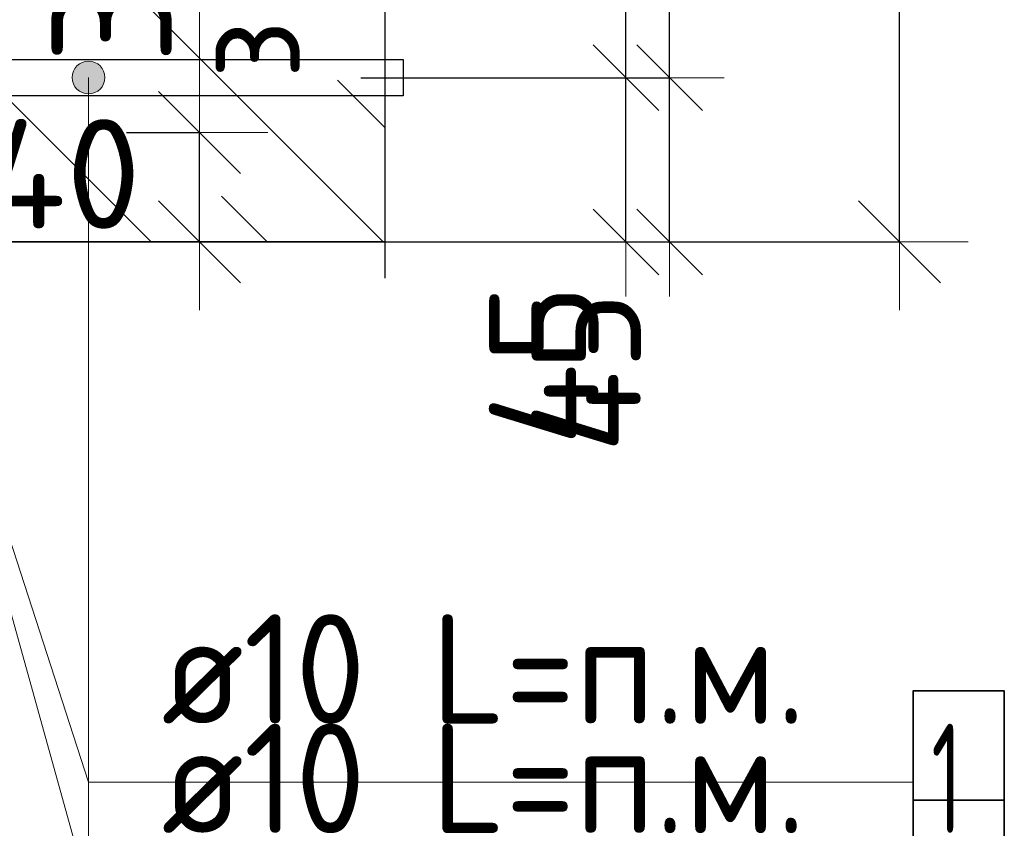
# Model space of a CAD drawing. Header units: metres. Extents: x -38 to 114, y -15 to 21.
# Tile 106 of 244: x 72.499 to 72.769, y 1.953 to 2.175. Entities that reach past the tile are written whole.
import ezdxf

# ---------------------------------------------------------------- set-up
doc = ezdxf.new("R2010")
doc.units = ezdxf.units.M
doc.header["$PDMODE"] = 65
doc.linetypes.add('______4', pattern=[0.135, 0.105, -0.03])
for name, color, linetype, lineweight in [('XR$3$Размерная линия (1)', 7, 'Continuous', 13), ('XR$4$Арм. стержнями нижней зоны', 180, 'Continuous', 35), ('XR$4$Арм.стержн. Арматура края', 96, 'Continuous', 35), ('XR$4$ВК__отв в полу 1-2 эт', 220, 'Continuous', 25), ('XR$4$Размерная линия (1)', 7, 'Continuous', 13), ('XR$4$Размерная линия_ общее', 7, 'Continuous', 13), ('XR$6$Арм. стержнями нижней зоны', 180, 'Continuous', 35), ('XR$6$Арм.стержн. Арматура края', 96, 'Continuous', 35), ('XR$6$ВК__отв в полу 1-2 эт', 220, 'Continuous', 25), ('XR$6$Размерная линия (1)', 7, 'Continuous', 13), ('XR$6$Размерная линия_ общее', 7, 'Continuous', 13)]:
    doc.layers.add(name, color=color, linetype=linetype, lineweight=lineweight)
doc.styles.add('ISOCPEUR', font='txt')
doc.dimstyles.new('DIMSTYLE_11', dxfattribs={"dimtxt": 0.033, "dimasz": 0.0375, "dimexe": 0, "dimexo": 0, "dimgap": 0.0165, "dimtad": 2, "dimdec": 0, "dimlfac": 1000, "dimrnd": 1, "dimzin": 12, "dimdsep": 46, "dimtxsty": 'ISOCPEUR', "dimblk1": 'ALL_ML_STRICH', "dimblk2": 'ALL_ML_STRICH', "dimsah": 1, "dimcen": 0, "dimclrd": 7, "dimclre": 256, "dimclrt": 7, "dimadec": 0, "dimazin": 0, "dimtfac": 1, "dimtdec": 0, "dimtix": 1, "dimtmove": 2, "dimatfit": 3, "dimfxl": 0, "dimtvp": 1.2, "dimtzin": 0, "dimlwd": 0, "dimlwe": -3, "dimarcsym": 0})
doc.dimstyles.new('DIMSTYLE_12', dxfattribs={"dimtxt": 0.03, "dimasz": 0.03, "dimexe": 0, "dimexo": 0, "dimgap": 0.015, "dimtad": 2, "dimdec": 0, "dimlfac": 1000, "dimrnd": 1, "dimzin": 12, "dimdsep": 46, "dimtxsty": 'ISOCPEUR', "dimblk1": 'ALL_ML_STRICH', "dimblk2": 'ALL_ML_STRICH', "dimsah": 1, "dimcen": 0, "dimclrd": 7, "dimclre": 256, "dimclrt": 7, "dimadec": 0, "dimazin": 0, "dimtfac": 1, "dimtdec": 0, "dimtix": 1, "dimtmove": 2, "dimatfit": 3, "dimfxl": 0, "dimtzin": 0, "dimlwd": 0, "dimlwe": -3, "dimarcsym": 0})
doc.dimstyles.new('DIMSTYLE_14', dxfattribs={"dimtxt": 0.03, "dimasz": 0.03, "dimexe": 0, "dimexo": 0, "dimgap": 0.015, "dimtad": 2, "dimdec": 0, "dimlfac": 1000, "dimrnd": 1, "dimzin": 12, "dimdsep": 46, "dimtxsty": 'ISOCPEUR', "dimblk1": 'ALL_ML_STRICH', "dimblk2": 'ALL_ML_STRICH', "dimsah": 1, "dimcen": 0, "dimclrd": 7, "dimclre": 256, "dimclrt": 7, "dimadec": 0, "dimazin": 0, "dimtfac": 1, "dimtdec": 0, "dimtix": 1, "dimtmove": 2, "dimatfit": 3, "dimfxl": 0, "dimtvp": 1.2, "dimtzin": 0, "dimlwd": 0, "dimlwe": -3, "dimarcsym": 0})
doc.dimstyles.new('DIMSTYLE_23', dxfattribs={"dimtxt": 0.03, "dimasz": 0.03, "dimexe": 0, "dimexo": 0, "dimgap": 0.015, "dimtad": 2, "dimdec": 0, "dimlfac": 1000, "dimrnd": 5, "dimzin": 12, "dimdsep": 46, "dimtxsty": 'ISOCPEUR', "dimblk1": 'ALL_ML_STRICH', "dimblk2": 'ALL_ML_STRICH', "dimsah": 1, "dimcen": 0, "dimclrd": 7, "dimclre": 256, "dimclrt": 7, "dimadec": 0, "dimazin": 0, "dimtfac": 1, "dimtdec": 0, "dimtix": 1, "dimtmove": 2, "dimatfit": 3, "dimfxl": 0, "dimtvp": 1.2, "dimtzin": 0, "dimlwd": 0, "dimlwe": -3, "dimarcsym": 0})
doc.dimstyles.new('DIMSTYLE_8', dxfattribs={"dimtxt": 0.033, "dimasz": 0.0375, "dimexe": 0, "dimexo": 0, "dimgap": 0.0165, "dimtad": 2, "dimdec": 0, "dimlfac": 1000, "dimrnd": 1, "dimzin": 12, "dimdsep": 46, "dimtxsty": 'ISOCPEUR', "dimblk1": 'ALL_ML_STRICH', "dimblk2": 'ALL_ML_STRICH', "dimsah": 1, "dimcen": 0, "dimclrd": 7, "dimclre": 256, "dimclrt": 7, "dimadec": 0, "dimazin": 0, "dimtfac": 1, "dimtdec": 0, "dimtix": 1, "dimtmove": 2, "dimatfit": 3, "dimfxl": 0, "dimtzin": 0, "dimlwd": 0, "dimlwe": -3, "dimarcsym": 0})
pattern_1 = [(135, (0, 0), (-0.031819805, -0.031819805), [0.4, -0.05, 0, -0.05]), (135, (-0.01591, -0.01591), (-0.031819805, -0.031819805), [0.8, -0.1, 0.1, -0.1])]

# ---------------------------------------------------------------- blocks, each defined once
blk = doc.blocks.new('ALL_ML_STRICH')
at = {"color": 0, "linetype": 'ByBlock', "lineweight": -2}
for p, q in [((0, -0.5), (0, 0.5)), ((-0.3, -0.3), (0.3, 0.3)), ((-1, 0), (0.5, 0))]:
    blk.add_line(p, q, dxfattribs=at)
blk = doc.blocks.new('*D241')
at = {"layer": 'DEFPOINTS', "color": 7, "linetype": 'Continuous', "lineweight": 13, "transparency": 33554687}
for p in [(72.43211, 2.22403), (72.47211, 2.18403), (72.43211, 2.11005)]:
    blk.add_point(p, dxfattribs=at)
at = {"layer": 'XR$3$Размерная линия (1)', "color": 9, "linetype": 'Continuous', "lineweight": -2, "true_color": 0xc7c7c7, "transparency": 33554687}
for p, q in [((72.43211, 2.20403), (72.43211, 2.11005)), ((72.47211, 2.16403), (72.47211, 2.11005))]:
    blk.add_line(p, q, dxfattribs=at)
at = {"layer": 'XR$3$Размерная линия (1)', "color": 7, "linetype": 'Continuous', "lineweight": -2, "transparency": 33554687}
blk.add_line((72.43211, 2.11005), (72.47211, 2.11005), dxfattribs=at)
at = {"layer": 'XR$3$Размерная линия (1)', "color": 7, "linetype": 'Continuous', "lineweight": 13, "transparency": 33554687, "xscale": 0.03, "yscale": 0.03, "zscale": 0.03, "rotation": 180}
blk.add_blockref('ALL_ML_STRICH', (72.43211, 2.11005), dxfattribs=at)
at = {"layer": 'XR$3$Размерная линия (1)', "color": 7, "linetype": 'Continuous', "lineweight": 13, "transparency": 33554687, "xscale": 0.03, "yscale": 0.03, "zscale": 0.03}
blk.add_blockref('ALL_ML_STRICH', (72.47211, 2.11005), dxfattribs=at)
at = {"layer": 'XR$3$Размерная линия (1)', "color": 7, "linetype": 'Continuous', "lineweight": 13, "transparency": 33554687, "insert": (72.51092, 2.13273), "char_height": 0.03, "width": 0.06, "attachment_point": 5, "style": 'ISOCPEUR'}
blk.add_mtext('\\A1;{40}', dxfattribs=at)
blk = doc.blocks.new('*D313')
at = {"layer": 'DEFPOINTS', "color": 7, "linetype": 'Continuous', "lineweight": 13, "transparency": 33554687}
for p in [(72.56881, 2.31411), (72.56881, 2.11411), (72.74036, 2.11411)]:
    blk.add_point(p, dxfattribs=at)
at = {"layer": 'XR$4$Размерная линия_ общее', "color": 253, "linetype": 'Continuous', "lineweight": -2, "true_color": 0xa0a0a0, "transparency": 33554687}
for p, q in [((72.58881, 2.31411), (72.74036, 2.31411)), ((72.58881, 2.11411), (72.74036, 2.11411))]:
    blk.add_line(p, q, dxfattribs=at)
at = {"layer": 'XR$4$Размерная линия_ общее', "color": 7, "linetype": 'Continuous', "lineweight": -2, "transparency": 33554687}
blk.add_line((72.74036, 2.11411), (72.74036, 2.31411), dxfattribs=at)
at = {"layer": 'XR$4$Размерная линия_ общее', "color": 7, "linetype": 'Continuous', "lineweight": 13, "transparency": 33554687, "xscale": 0.0375, "yscale": 0.0375, "zscale": 0.0375}
for p, rotation in [((72.74036, 2.31411), 90), ((72.74036, 2.11411), 270)]:
    blk.add_blockref('ALL_ML_STRICH', p, dxfattribs=dict(at, rotation=rotation))
at = {"layer": 'XR$4$Размерная линия_ общее', "color": 7, "linetype": 'Continuous', "lineweight": 13, "transparency": 33554687, "insert": (72.71636, 2.21576), "char_height": 0.033, "width": 0.099, "attachment_point": 5, "rotation": 90, "style": 'ISOCPEUR'}
blk.add_mtext('\\A1;{200}', dxfattribs=at)
blk = doc.blocks.new('*D524')
at = {"layer": 'DEFPOINTS', "color": 7, "linetype": 'Continuous', "lineweight": 13, "transparency": 33554687}
for p in [(72.58464, 2.15911), (72.59749, 2.11411), (72.67731, 2.11411)]:
    blk.add_point(p, dxfattribs=at)
at = {"layer": 'XR$4$Размерная линия (1)', "color": 9, "linetype": 'Continuous', "lineweight": -2, "true_color": 0xc7c7c7, "transparency": 33554687}
for p, q in [((72.60464, 2.15911), (72.67731, 2.15911)), ((72.61749, 2.11411), (72.67731, 2.11411))]:
    blk.add_line(p, q, dxfattribs=at)
at = {"layer": 'XR$4$Размерная линия (1)', "color": 7, "linetype": 'Continuous', "lineweight": -2, "transparency": 33554687}
blk.add_line((72.67731, 2.11411), (72.67731, 2.15911), dxfattribs=at)
at = {"layer": 'XR$4$Размерная линия (1)', "color": 7, "linetype": 'Continuous', "lineweight": 13, "transparency": 33554687, "xscale": 0.03, "yscale": 0.03, "zscale": 0.03}
for p, rotation in [((72.67731, 2.15911), 90), ((72.67731, 2.11411), 270)]:
    blk.add_blockref('ALL_ML_STRICH', p, dxfattribs=dict(at, rotation=rotation))
at = {"layer": 'XR$4$Размерная линия (1)', "color": 7, "linetype": 'Continuous', "lineweight": 13, "transparency": 33554687, "insert": (72.65445, 2.07837), "char_height": 0.03, "width": 0.06, "attachment_point": 5, "rotation": 90, "style": 'ISOCPEUR'}
blk.add_mtext('\\A1;{45}', dxfattribs=at)
blk = doc.blocks.new('*D525')
at = {"layer": 'DEFPOINTS', "color": 7, "linetype": 'Continuous', "lineweight": 13, "transparency": 33554687}
for p in [(72.59167, 2.28311), (72.58464, 2.15911), (72.67731, 2.15911)]:
    blk.add_point(p, dxfattribs=at)
at = {"layer": 'XR$4$Размерная линия (1)', "color": 9, "linetype": 'Continuous', "lineweight": -2, "true_color": 0xc7c7c7, "transparency": 33554687}
for p, q in [((72.61167, 2.28311), (72.67731, 2.28311)), ((72.60464, 2.15911), (72.67731, 2.15911))]:
    blk.add_line(p, q, dxfattribs=at)
at = {"layer": 'XR$4$Размерная линия (1)', "color": 7, "linetype": 'Continuous', "lineweight": -2, "transparency": 33554687}
blk.add_line((72.67731, 2.15911), (72.67731, 2.28311), dxfattribs=at)
at = {"layer": 'XR$4$Размерная линия (1)', "color": 7, "linetype": 'Continuous', "lineweight": 13, "transparency": 33554687, "xscale": 0.03, "yscale": 0.03, "zscale": 0.03}
for p, rotation in [((72.67731, 2.28311), 90), ((72.67731, 2.15911), 270)]:
    blk.add_blockref('ALL_ML_STRICH', p, dxfattribs=dict(at, rotation=rotation))
at = {"layer": 'XR$4$Размерная линия (1)', "color": 7, "linetype": 'Continuous', "lineweight": 13, "transparency": 33554687, "insert": (72.65481, 2.22411), "char_height": 0.03, "width": 0.09, "attachment_point": 5, "rotation": 90, "style": 'ISOCPEUR'}
blk.add_mtext('\\A1;{124}', dxfattribs=at)
blk = doc.blocks.new('*D536')
at = {"layer": 'DEFPOINTS', "color": 7, "linetype": 'Continuous', "lineweight": 13, "transparency": 33554687}
for p in [(72.50849, 2.14411), (72.50849, 2.11411), (72.54847, 2.11411)]:
    blk.add_point(p, dxfattribs=at)
at = {"layer": 'XR$4$Размерная линия_ общее', "color": 253, "linetype": 'Continuous', "lineweight": -2, "true_color": 0xa0a0a0, "transparency": 33554687}
for p, q in [((72.52849, 2.14411), (72.54847, 2.14411)), ((72.52849, 2.11411), (72.54847, 2.11411))]:
    blk.add_line(p, q, dxfattribs=at)
at = {"layer": 'XR$4$Размерная линия_ общее', "color": 7, "linetype": 'Continuous', "lineweight": -2, "transparency": 33554687}
blk.add_line((72.54847, 2.11411), (72.54847, 2.14411), dxfattribs=at)
at = {"layer": 'XR$4$Размерная линия_ общее', "color": 7, "linetype": 'Continuous', "lineweight": 13, "transparency": 33554687, "xscale": 0.0375, "yscale": 0.0375, "zscale": 0.0375}
for p, rotation in [((72.54847, 2.14411), 90), ((72.54847, 2.11411), 270)]:
    blk.add_blockref('ALL_ML_STRICH', p, dxfattribs=dict(at, rotation=rotation))
at = {"layer": 'XR$4$Размерная линия_ общее', "color": 7, "linetype": 'Continuous', "lineweight": 13, "transparency": 33554687, "insert": (72.54902, 2.15877), "char_height": 0.027, "width": 0.00135, "attachment_point": 1, "rotation": 90, "line_spacing_factor": 0.60241, "style": 'ISOCPEUR'}
blk.add_mtext('з.с.', dxfattribs=at)
at = {"layer": 'XR$4$Размерная линия_ общее', "color": 7, "linetype": 'Continuous', "lineweight": 13, "transparency": 33554687, "insert": (72.52447, 2.18584), "char_height": 0.033, "width": 0.066, "attachment_point": 5, "rotation": 90, "style": 'ISOCPEUR'}
blk.add_mtext('\\A1;{30}', dxfattribs=at)
blk = doc.blocks.new('*D689')
at = {"layer": 'DEFPOINTS', "color": 7, "linetype": 'Continuous', "lineweight": 13, "transparency": 33554687}
for p in [(72.56881, 2.31411), (72.56881, 2.11411), (72.74036, 2.11411)]:
    blk.add_point(p, dxfattribs=at)
at = {"layer": 'XR$6$Размерная линия_ общее', "color": 253, "linetype": 'Continuous', "lineweight": -2, "true_color": 0xa0a0a0, "transparency": 33554687}
for p, q in [((72.58881, 2.31411), (72.74036, 2.31411)), ((72.58881, 2.11411), (72.74036, 2.11411))]:
    blk.add_line(p, q, dxfattribs=at)
at = {"layer": 'XR$6$Размерная линия_ общее', "color": 7, "linetype": 'Continuous', "lineweight": -2, "transparency": 33554687}
blk.add_line((72.74036, 2.11411), (72.74036, 2.31411), dxfattribs=at)
at = {"layer": 'XR$6$Размерная линия_ общее', "color": 7, "linetype": 'Continuous', "lineweight": 13, "transparency": 33554687, "xscale": 0.0375, "yscale": 0.0375, "zscale": 0.0375}
for p, rotation in [((72.74036, 2.31411), 90), ((72.74036, 2.11411), 270)]:
    blk.add_blockref('ALL_ML_STRICH', p, dxfattribs=dict(at, rotation=rotation))
at = {"layer": 'XR$6$Размерная линия_ общее', "color": 7, "linetype": 'Continuous', "lineweight": 13, "transparency": 33554687, "insert": (72.71636, 2.21576), "char_height": 0.033, "width": 0.099, "attachment_point": 5, "rotation": 90, "style": 'ISOCPEUR'}
blk.add_mtext('\\A1;{200}', dxfattribs=at)
blk = doc.blocks.new('*D919')
at = {"layer": 'DEFPOINTS', "color": 7, "linetype": 'Continuous', "lineweight": 13, "transparency": 33554687}
for p in [(72.5727, 2.15911), (72.58555, 2.11411), (72.66536, 2.11411)]:
    blk.add_point(p, dxfattribs=at)
at = {"layer": 'XR$6$Размерная линия (1)', "color": 9, "linetype": 'Continuous', "lineweight": -2, "true_color": 0xc7c7c7, "transparency": 33554687}
for p, q in [((72.5927, 2.15911), (72.66536, 2.15911)), ((72.60555, 2.11411), (72.66536, 2.11411))]:
    blk.add_line(p, q, dxfattribs=at)
at = {"layer": 'XR$6$Размерная линия (1)', "color": 7, "linetype": 'Continuous', "lineweight": -2, "transparency": 33554687}
blk.add_line((72.66536, 2.11411), (72.66536, 2.15911), dxfattribs=at)
at = {"layer": 'XR$6$Размерная линия (1)', "color": 7, "linetype": 'Continuous', "lineweight": 13, "transparency": 33554687, "xscale": 0.03, "yscale": 0.03, "zscale": 0.03}
for p, rotation in [((72.66536, 2.15911), 90), ((72.66536, 2.11411), 270)]:
    blk.add_blockref('ALL_ML_STRICH', p, dxfattribs=dict(at, rotation=rotation))
at = {"layer": 'XR$6$Размерная линия (1)', "color": 7, "linetype": 'Continuous', "lineweight": 13, "transparency": 33554687, "insert": (72.64285, 2.08036), "char_height": 0.03, "width": 0.06, "attachment_point": 5, "rotation": 90, "style": 'ISOCPEUR'}
blk.add_mtext('\\A1;{45}', dxfattribs=at)
blk = doc.blocks.new('*D920')
at = {"layer": 'DEFPOINTS', "color": 7, "linetype": 'Continuous', "lineweight": 13, "transparency": 33554687}
for p in [(72.58211, 2.28311), (72.5727, 2.15911), (72.66536, 2.15911)]:
    blk.add_point(p, dxfattribs=at)
at = {"layer": 'XR$6$Размерная линия (1)', "color": 9, "linetype": 'Continuous', "lineweight": -2, "true_color": 0xc7c7c7, "transparency": 33554687}
for p, q in [((72.60211, 2.28311), (72.66536, 2.28311)), ((72.5927, 2.15911), (72.66536, 2.15911))]:
    blk.add_line(p, q, dxfattribs=at)
at = {"layer": 'XR$6$Размерная линия (1)', "color": 7, "linetype": 'Continuous', "lineweight": -2, "transparency": 33554687}
blk.add_line((72.66536, 2.15911), (72.66536, 2.28311), dxfattribs=at)
at = {"layer": 'XR$6$Размерная линия (1)', "color": 7, "linetype": 'Continuous', "lineweight": 13, "transparency": 33554687, "xscale": 0.03, "yscale": 0.03, "zscale": 0.03}
for p, rotation in [((72.66536, 2.28311), 90), ((72.66536, 2.15911), 270)]:
    blk.add_blockref('ALL_ML_STRICH', p, dxfattribs=dict(at, rotation=rotation))
at = {"layer": 'XR$6$Размерная линия (1)', "color": 7, "linetype": 'Continuous', "lineweight": 13, "transparency": 33554687, "insert": (72.64286, 2.22411), "char_height": 0.03, "width": 0.09, "attachment_point": 5, "rotation": 90, "style": 'ISOCPEUR'}
blk.add_mtext('\\A1;{124}', dxfattribs=at)

msp = doc.modelspace()

# ---------------------------------------------------------------- hatches: boundary and pattern name
at = {"linetype": 'Continuous', "lineweight": 13, "transparency": 33554687}
h = msp.add_hatch(dxfattribs=at)
h.set_pattern_fill('__________540', scale=0.015, style=0, pattern_type=2)
h.set_pattern_definition(pattern_1)
h.paths.add_polyline_path([(72.11868, 2.31411), (72.11868, 2.11411), (72.59928, 2.11411), (72.59928, 2.31411)], flags=0)
h = msp.add_hatch(dxfattribs=at)
h.set_pattern_fill('__________540', scale=0.015, style=0, pattern_type=2)
h.set_pattern_definition(pattern_1)
h.paths.add_polyline_path([(72.11868, 2.31411), (72.11868, 2.11411), (72.59928, 2.11411), (72.59928, 2.31411)], flags=0)
at = {"layer": 'XR$4$Арм. стержнями нижней зоны', "linetype": 'Continuous', "lineweight": 13, "transparency": 33554687}
for points in [[(72.51419, 2.16141), (72.52193, 2.16141), (72.52031, 2.16303)], [(72.51419, 2.16141), (72.52031, 2.16303), (72.51581, 2.16303)], [(72.51581, 2.16303), (72.52031, 2.16303), (72.51806, 2.16366)], [(72.51356, 2.15916), (72.52256, 2.15916), (72.52193, 2.16141)], [(72.51356, 2.15916), (72.52193, 2.16141), (72.51419, 2.16141)], [(72.51419, 2.15691), (72.52256, 2.15916), (72.51356, 2.15916)], [(72.51419, 2.15691), (72.52193, 2.15691), (72.52256, 2.15916)], [(72.51581, 2.15529), (72.52193, 2.15691), (72.51419, 2.15691)], [(72.51581, 2.15529), (72.52031, 2.15529), (72.52193, 2.15691)], [(72.52031, 2.15529), (72.51581, 2.15529), (72.51806, 2.15466)]]:
    msp.add_hatch(color=7, dxfattribs=at).paths.add_polyline_path(points)
at = {"layer": 'XR$6$Арм. стержнями нижней зоны', "linetype": 'Continuous', "lineweight": 13, "transparency": 33554687}
for points in [[(72.51419, 2.16141), (72.52193, 2.16141), (72.52031, 2.16303)], [(72.51419, 2.16141), (72.52031, 2.16303), (72.51581, 2.16303)], [(72.51581, 2.16303), (72.52031, 2.16303), (72.51806, 2.16366)], [(72.51356, 2.15916), (72.52256, 2.15916), (72.52193, 2.16141)], [(72.51356, 2.15916), (72.52193, 2.16141), (72.51419, 2.16141)], [(72.51419, 2.15691), (72.52256, 2.15916), (72.51356, 2.15916)], [(72.51419, 2.15691), (72.52193, 2.15691), (72.52256, 2.15916)], [(72.51581, 2.15529), (72.52193, 2.15691), (72.51419, 2.15691)], [(72.51581, 2.15529), (72.52031, 2.15529), (72.52193, 2.15691)], [(72.52031, 2.15529), (72.51581, 2.15529), (72.51806, 2.15466)]]:
    msp.add_hatch(color=7, dxfattribs=at).paths.add_polyline_path(points)

# ---------------------------------------------------------------- linework, layer by layer
at = {"color": 7, "linetype": '______4', "lineweight": 25, "transparency": 33554687}
msp.add_line((72.59928, 2.41411), (72.59928, 2.01411), dxfattribs=at)
msp.add_line((72.59928, 2.41411), (72.59928, 2.01411), dxfattribs=at)
at = {"color": 7, "linetype": 'Continuous', "lineweight": 13, "transparency": 33554687}
msp.add_line((72.54847, 2.14411), (72.54847, 2.20311), dxfattribs=at)
at = {"color": 7, "linetype": 'Continuous', "lineweight": 35, "transparency": 33554687}
msp.add_line((72.41868, 2.11411), (72.59928, 2.11411), dxfattribs=at)
msp.add_line((72.41868, 2.11411), (72.59928, 2.11411), dxfattribs=at)
at = {"layer": 'XR$4$Арм. стержнями нижней зоны', "color": 7, "linetype": 'Continuous', "lineweight": 13, "transparency": 33554687}
for p, q in [((72.51806, 2.16366), (72.51806, 2.16366)), ((72.51356, 2.15916), (72.51356, 2.15916)), ((72.51806, 1.936), (72.51806, 2.15916)), ((72.52256, 2.15916), (72.52256, 2.15916)), ((72.51806, 2.15466), (72.51806, 2.15466))]:
    msp.add_line(p, q, dxfattribs=at)
at = {"layer": 'XR$4$Арм. стержнями нижней зоны', "color": 4, "linetype": 'Continuous', "lineweight": 25, "transparency": 33554687}
msp.add_lwpolyline([(72.13866, 2.16411), (72.60428, 2.16411), (72.60428, 2.15411), (72.13866, 2.15411), (72.13866, 2.16411)], dxfattribs=at)
at = {"layer": 'XR$4$Арм. стержнями нижней зоны', "color": 7, "linetype": 'Continuous', "lineweight": 35, "transparency": 33554687}
msp.add_lwpolyline([(72.74406, 1.911), (72.76906, 1.911), (72.76906, 1.961), (72.74406, 1.961), (72.74406, 1.911)], dxfattribs=at)
at = {"layer": 'XR$4$Арм. стержнями нижней зоны', "color": 7, "linetype": 'Continuous', "lineweight": 13, "transparency": 33554687}
msp.add_circle((72.51806, 2.15916), 0.0045, dxfattribs=at)
at = {"layer": 'XR$4$Арм.стержн. Арматура края', "color": 4, "linetype": 'Continuous', "lineweight": 25, "transparency": 33554687}
for points in [[(72.1679, 2.16411), (72.60428, 2.16411), (72.60428, 2.15411)], [(72.1679, 2.16411), (72.60428, 2.16411), (72.60428, 2.15411)], [(72.60428, 2.15411), (72.16721, 2.15411)], [(72.60428, 2.15411), (72.16721, 2.15411)]]:
    msp.add_lwpolyline(points, dxfattribs=at)
at = {"layer": 'XR$4$ВК__отв в полу 1-2 эт', "color": 7, "linetype": 'Continuous', "lineweight": 13, "transparency": 33554687}
msp.add_line((72.45868, 2.14911), (72.51806, 1.936), dxfattribs=at)
at = {"layer": 'XR$6$Арм. стержнями нижней зоны', "color": 7, "linetype": 'Continuous', "lineweight": 13, "transparency": 33554687}
for p, q in [((72.51806, 2.16366), (72.51806, 2.16366)), ((72.51356, 2.15916), (72.51356, 2.15916)), ((72.51806, 1.966), (72.51806, 2.15916)), ((72.52256, 2.15916), (72.52256, 2.15916)), ((72.51806, 2.15466), (72.51806, 2.15466)), ((72.51806, 1.966), (72.74406, 1.966))]:
    msp.add_line(p, q, dxfattribs=at)
at = {"layer": 'XR$6$Арм. стержнями нижней зоны', "color": 4, "linetype": 'Continuous', "lineweight": 25, "transparency": 33554687}
msp.add_lwpolyline([(72.13866, 2.16411), (72.60428, 2.16411), (72.60428, 2.15411), (72.13866, 2.15411), (72.13866, 2.16411)], dxfattribs=at)
at = {"layer": 'XR$6$Арм. стержнями нижней зоны', "color": 7, "linetype": 'Continuous', "lineweight": 35, "transparency": 33554687}
msp.add_lwpolyline([(72.74406, 1.941), (72.76906, 1.941), (72.76906, 1.991), (72.74406, 1.991), (72.74406, 1.941)], dxfattribs=at)
at = {"layer": 'XR$6$Арм. стержнями нижней зоны', "color": 7, "linetype": 'Continuous', "lineweight": 13, "transparency": 33554687}
msp.add_circle((72.51806, 2.15916), 0.0045, dxfattribs=at)
at = {"layer": 'XR$6$Арм.стержн. Арматура края', "color": 4, "linetype": 'Continuous', "lineweight": 25, "transparency": 33554687}
for points in [[(72.1679, 2.16411), (72.60428, 2.16411), (72.60428, 2.15411)], [(72.1679, 2.16411), (72.60428, 2.16411), (72.60428, 2.15411)], [(72.60428, 2.15411), (72.16721, 2.15411)], [(72.60428, 2.15411), (72.16721, 2.15411)]]:
    msp.add_lwpolyline(points, dxfattribs=at)
at = {"layer": 'XR$6$ВК__отв в полу 1-2 эт', "color": 7, "linetype": 'Continuous', "lineweight": 13, "transparency": 33554687}
msp.add_line((72.45868, 2.14911), (72.51806, 1.966), dxfattribs=at)

# ---------------------------------------------------------------- texts
at = {"layer": 'XR$4$Арм. стержнями нижней зоны', "color": 7, "linetype": 'Continuous', "lineweight": 25, "transparency": 33554687, "insert": (72.53806, 1.952), "char_height": 0.03, "width": 0.1999832, "attachment_point": 7, "style": 'ISOCPEUR'}
msp.add_mtext('\\W0.94;ø10 L=п.м.', dxfattribs=at)
at = {"layer": 'XR$6$Арм. стержнями нижней зоны', "color": 7, "linetype": 'Continuous', "lineweight": 25, "transparency": 33554687, "char_height": 0.03, "attachment_point": 7, "style": 'ISOCPEUR'}
for s, insert, width in [('\\W0.94;ø10 L=п.м.', (72.53806, 1.982), 0.1999832), ('\\W0.56;1', (72.74906, 1.952), 0.0233333)]:
    msp.add_mtext(s, dxfattribs=dict(at, insert=insert, width=width))

# ---------------------------------------------------------------- dimensions: what is measured, and where the dimension line sits
at = {"layer": 'XR$3$Размерная линия (1)', "color": 7, "linetype": 'Continuous', "lineweight": 13, "transparency": 33554687}
dim = msp.add_linear_dim(base=(72.47211, 2.11005), p1=(72.43211, 2.20403), p2=(72.47211, 2.16403), dimstyle='DIMSTYLE_23', override={"dimpost": '<>', "dimclrd": 7, "dimclre": 9, "dimclrt": 7, "dimlwd": 0, "dimlwe": 65533}, dxfattribs=at)
dim.commit()
dim.dimension.update_dxf_attribs({"geometry": '*D241', "text_midpoint": (72.51092, 2.13273), "dimtype": 160})
at = {"layer": 'XR$4$Размерная линия (1)', "color": 7, "linetype": 'Continuous', "lineweight": 13, "transparency": 33554687}
for base, p1, p2, dimstyle, picture, middle in [((72.67731, 2.28311), (72.60464, 2.15911), (72.61167, 2.28311), 'DIMSTYLE_12', '*D525', (72.65481, 2.22411)), ((72.67731, 2.15911), (72.61749, 2.11411), (72.60464, 2.15911), 'DIMSTYLE_14', '*D524', (72.65445, 2.07837))]:
    dim = msp.add_linear_dim(base=base, p1=p1, p2=p2, angle=90, dimstyle=dimstyle, override={"dimpost": '<>', "dimclrd": 7, "dimclre": 9, "dimclrt": 7, "dimlwd": 0, "dimlwe": 65533}, dxfattribs=at)
    dim.commit()
    dim.dimension.update_dxf_attribs({"geometry": picture, "text_midpoint": middle, "dimtype": 160})
at = {"layer": 'XR$4$Размерная линия_ общее', "color": 7, "linetype": 'Continuous', "lineweight": 13, "transparency": 33554687}
dim = msp.add_linear_dim(base=(72.74036, 2.31411), p1=(72.58881, 2.11411), p2=(72.58881, 2.31411), angle=90, dimstyle='DIMSTYLE_8', override={"dimpost": '<>', "dimclrd": 7, "dimclre": 253, "dimclrt": 7, "dimlwd": 0, "dimlwe": 65533}, dxfattribs=at)
dim.commit()
dim.dimension.update_dxf_attribs({"geometry": '*D313', "text_midpoint": (72.71636, 2.21576), "dimtype": 160})
dim = msp.add_linear_dim(base=(72.54847, 2.14411), p1=(72.52849, 2.11411), p2=(72.52849, 2.14411), angle=90, text='<>\\Xз.с.', dimstyle='DIMSTYLE_11', override={"dimpost": '<>', "dimclrd": 7, "dimclre": 253, "dimclrt": 7, "dimlwd": 0, "dimlwe": 65533}, dxfattribs=at)
dim.commit()
dim.dimension.update_dxf_attribs({"geometry": '*D536', "text_midpoint": (72.52447, 2.18584), "dimtype": 160})
at = {"layer": 'XR$6$Размерная линия (1)', "color": 7, "linetype": 'Continuous', "lineweight": 13, "transparency": 33554687}
for base, p1, p2, dimstyle, picture, middle in [((72.66536, 2.28311), (72.5927, 2.15911), (72.60211, 2.28311), 'DIMSTYLE_12', '*D920', (72.64286, 2.22411)), ((72.66536, 2.15911), (72.60555, 2.11411), (72.5927, 2.15911), 'DIMSTYLE_14', '*D919', (72.64285, 2.08036))]:
    dim = msp.add_linear_dim(base=base, p1=p1, p2=p2, angle=90, dimstyle=dimstyle, override={"dimpost": '<>', "dimclrd": 7, "dimclre": 9, "dimclrt": 7, "dimlwd": 0, "dimlwe": 65533}, dxfattribs=at)
    dim.commit()
    dim.dimension.update_dxf_attribs({"geometry": picture, "text_midpoint": middle, "dimtype": 160})
at = {"layer": 'XR$6$Размерная линия_ общее', "color": 7, "linetype": 'Continuous', "lineweight": 13, "transparency": 33554687}
dim = msp.add_linear_dim(base=(72.74036, 2.31411), p1=(72.58881, 2.11411), p2=(72.58881, 2.31411), angle=90, dimstyle='DIMSTYLE_8', override={"dimpost": '<>', "dimclrd": 7, "dimclre": 253, "dimclrt": 7, "dimlwd": 0, "dimlwe": 65533}, dxfattribs=at)
dim.commit()
dim.dimension.update_dxf_attribs({"geometry": '*D689', "text_midpoint": (72.71636, 2.21576), "dimtype": 160})

doc.saveas('drawing.dxf')
